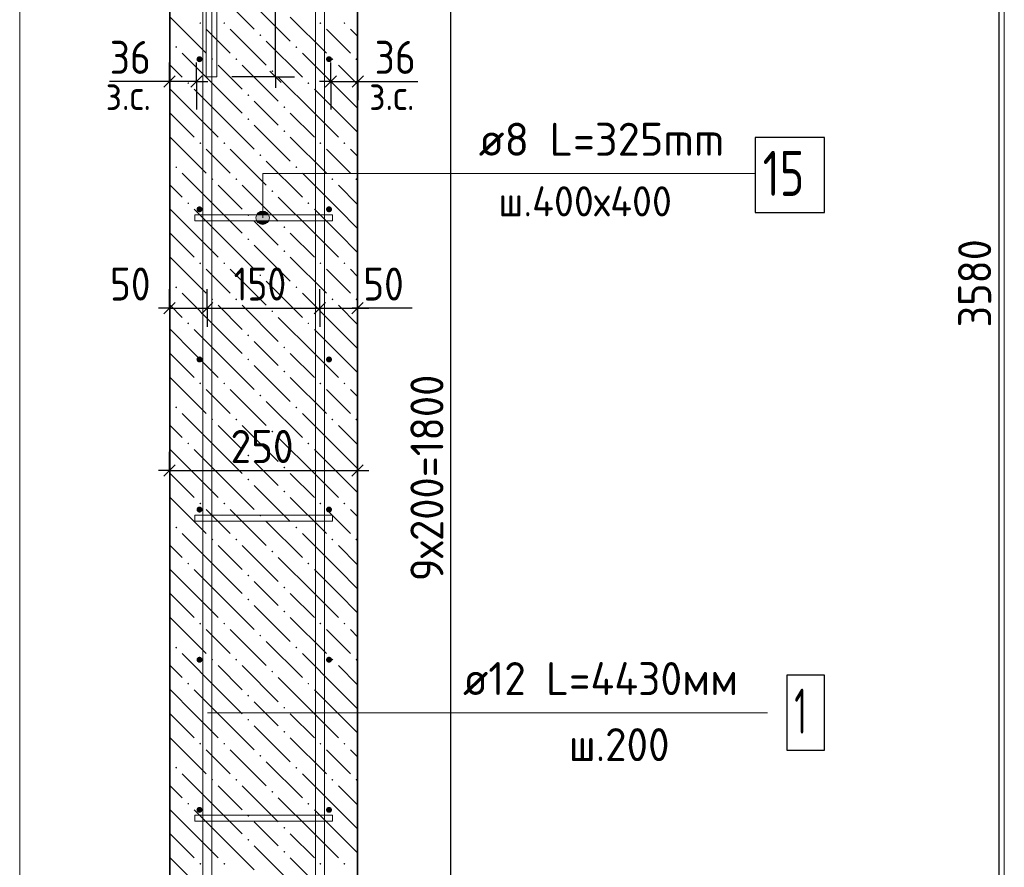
# Model space of a CAD drawing. Header units: millimetres. Extents: x 0 to 50400, y 0 to 35640.
# Tile 4 of 13: x 12019 to 19888, y 11849 to 18624. Entities that reach past the tile are written whole.
import ezdxf

# ---------------------------------------------------------------- set-up
doc = ezdxf.new("R2010")
doc.units = ezdxf.units.MM
doc.linetypes.add('______2', pattern=[324, 240, -84])
for name, color, linetype, lineweight in [('Standard', 7, 'Continuous', 25), ('ЖБ Стена верхний уровень', 7, 'Continuous', 35), ('Позиционная метка линия выноска', 7, 'Continuous', 13)]:
    doc.layers.add(name, color=color, linetype=linetype, lineweight=lineweight)
doc.layers.add('Размерная выноска', color=7, linetype='Continuous')
for name, color, linetype, true_color in [('Стена обрамление Г-обр.', 7, 'Continuous', 0xa0a0a0), ('Стена фоновая арматура У1', 7, '______2', 0xa0a0a0), ('Стена фоновая арматура Х1', 7, '______2', 0xa0a0a0), ('Стена фоновая затяжка С-обр.', 7, '______2', 0xa0a0a0)]:
    doc.layers.add(name, color=color, linetype=linetype, true_color=true_color)
doc.styles.add('ISOCPEUR', font='txt')

msp = doc.modelspace()

# ---------------------------------------------------------------- hatches: boundary and pattern name
at = {"layer": 'ЖБ Стена верхний уровень', "linetype": 'Continuous', "lineweight": 18, "transparency": 33554687}
for points in [[(13454.2, 18597), (13462, 18604.8), (13469.8, 18597), (13462, 18589.2)], [(13646.2, 18597), (13654, 18604.8), (13661.8, 18597), (13654, 18589.2)], [(14414.2, 18597), (14422, 18604.8), (14429.8, 18597), (14422, 18589.2)], [(14606.2, 18597), (14614, 18604.8), (14621.8, 18597), (14614, 18589.2)], [(13934.2, 18501), (13942, 18508.8), (13949.8, 18501), (13942, 18493.2)], [(13262.2, 18405), (13270, 18412.8), (13277.8, 18405), (13270, 18397.2)], [(14222.2, 18405), (14230, 18412.8), (14237.8, 18405), (14230, 18397.2)], [(13550.2, 18309), (13558, 18316.8), (13565.8, 18309), (13558, 18301.2)], [(13742.2, 18309), (13750, 18316.8), (13757.8, 18309), (13750, 18301.2)], [(14510.2, 18309), (14518, 18316.8), (14525.8, 18309), (14518, 18301.2)], [(14702.2, 18309), (14710, 18316.8), (14717.8, 18309), (14710, 18301.2)], [(14030.2, 18213), (14038, 18220.8), (14045.8, 18213), (14038, 18205.2)], [(13358.2, 18117), (13366, 18124.8), (13373.8, 18117), (13366, 18109.2)], [(14318.2, 18117), (14326, 18124.8), (14333.8, 18117), (14326, 18109.2)], [(13838.2, 18021), (13846, 18028.8), (13853.8, 18021), (13846, 18013.2)], [(14126.2, 17925), (14134, 17932.8), (14141.8, 17925), (14134, 17917.2)], [(13838.2, 17829), (13846, 17836.8), (13853.8, 17829), (13846, 17821.2)], [(14126.2, 17733), (14134, 17740.8), (14141.8, 17733), (14134, 17725.2)], [(13454.2, 17637), (13462, 17644.8), (13469.8, 17637), (13462, 17629.2)], [(13646.2, 17637), (13654, 17644.8), (13661.8, 17637), (13654, 17629.2)], [(14414.2, 17637), (14422, 17644.8), (14429.8, 17637), (14422, 17629.2)], [(14606.2, 17637), (14614, 17644.8), (14621.8, 17637), (14614, 17629.2)], [(13934.2, 17541), (13942, 17548.8), (13949.8, 17541), (13942, 17533.2)], [(13262.2, 17445), (13270, 17452.8), (13277.8, 17445), (13270, 17437.2)], [(14222.2, 17445), (14230, 17452.8), (14237.8, 17445), (14230, 17437.2)], [(13550.2, 17349), (13558, 17356.8), (13565.8, 17349), (13558, 17341.2)], [(13742.2, 17349), (13750, 17356.8), (13757.8, 17349), (13750, 17341.2)], [(14510.2, 17349), (14518, 17356.8), (14525.8, 17349), (14518, 17341.2)], [(14702.2, 17349), (14710, 17356.8), (14717.8, 17349), (14710, 17341.2)], [(14030.2, 17253), (14038, 17260.8), (14045.8, 17253), (14038, 17245.2)], [(13358.2, 17157), (13366, 17164.8), (13373.8, 17157), (13366, 17149.2)], [(14318.2, 17157), (14326, 17164.8), (14333.8, 17157), (14326, 17149.2)], [(13838.2, 17061), (13846, 17068.8), (13853.8, 17061), (13846, 17053.2)], [(14126.2, 16965), (14134, 16972.8), (14141.8, 16965), (14134, 16957.2)], [(13838.2, 16869), (13846, 16876.8), (13853.8, 16869), (13846, 16861.2)], [(14126.2, 16773), (14134, 16780.8), (14141.8, 16773), (14134, 16765.2)], [(13454.2, 16677), (13462, 16684.8), (13469.8, 16677), (13462, 16669.2)], [(13646.2, 16677), (13654, 16684.8), (13661.8, 16677), (13654, 16669.2)], [(14414.2, 16677), (14422, 16684.8), (14429.8, 16677), (14422, 16669.2)], [(14606.2, 16677), (14614, 16684.8), (14621.8, 16677), (14614, 16669.2)], [(13934.2, 16581), (13942, 16588.8), (13949.8, 16581), (13942, 16573.2)], [(13262.2, 16485), (13270, 16492.8), (13277.8, 16485), (13270, 16477.2)], [(14222.2, 16485), (14230, 16492.8), (14237.8, 16485), (14230, 16477.2)], [(13550.2, 16389), (13558, 16396.8), (13565.8, 16389), (13558, 16381.2)], [(13742.2, 16389), (13750, 16396.8), (13757.8, 16389), (13750, 16381.2)], [(14510.2, 16389), (14518, 16396.8), (14525.8, 16389), (14518, 16381.2)], [(14702.2, 16389), (14710, 16396.8), (14717.8, 16389), (14710, 16381.2)], [(14030.2, 16293), (14038, 16300.8), (14045.8, 16293), (14038, 16285.2)], [(13358.2, 16197), (13366, 16204.8), (13373.8, 16197), (13366, 16189.2)], [(14318.2, 16197), (14326, 16204.8), (14333.8, 16197), (14326, 16189.2)], [(13838.2, 16101), (13846, 16108.8), (13853.8, 16101), (13846, 16093.2)], [(14126.2, 16005), (14134, 16012.8), (14141.8, 16005), (14134, 15997.2)], [(13838.2, 15909), (13846, 15916.8), (13853.8, 15909), (13846, 15901.2)], [(14126.2, 15813), (14134, 15820.8), (14141.8, 15813), (14134, 15805.2)], [(13454.2, 15717), (13462, 15724.8), (13469.8, 15717), (13462, 15709.2)], [(13646.2, 15717), (13654, 15724.8), (13661.8, 15717), (13654, 15709.2)], [(14414.2, 15717), (14422, 15724.8), (14429.8, 15717), (14422, 15709.2)], [(14606.2, 15717), (14614, 15724.8), (14621.8, 15717), (14614, 15709.2)], [(13934.2, 15621), (13942, 15628.8), (13949.8, 15621), (13942, 15613.2)], [(13262.2, 15525), (13270, 15532.8), (13277.8, 15525), (13270, 15517.2)], [(14222.2, 15525), (14230, 15532.8), (14237.8, 15525), (14230, 15517.2)], [(13550.2, 15429), (13558, 15436.8), (13565.8, 15429), (13558, 15421.2)], [(13742.2, 15429), (13750, 15436.8), (13757.8, 15429), (13750, 15421.2)], [(14510.2, 15429), (14518, 15436.8), (14525.8, 15429), (14518, 15421.2)], [(14702.2, 15429), (14710, 15436.8), (14717.8, 15429), (14710, 15421.2)], [(14030.2, 15333), (14038, 15340.8), (14045.8, 15333), (14038, 15325.2)], [(13358.2, 15237), (13366, 15244.8), (13373.8, 15237), (13366, 15229.2)], [(14318.2, 15237), (14326, 15244.8), (14333.8, 15237), (14326, 15229.2)], [(13838.2, 15141), (13846, 15148.8), (13853.8, 15141), (13846, 15133.2)], [(14126.2, 15045), (14134, 15052.8), (14141.8, 15045), (14134, 15037.2)], [(13838.2, 14949), (13846, 14956.8), (13853.8, 14949), (13846, 14941.2)], [(14126.2, 14853), (14134, 14860.8), (14141.8, 14853), (14134, 14845.2)], [(13454.2, 14757), (13462, 14764.8), (13469.8, 14757), (13462, 14749.2)], [(13646.2, 14757), (13654, 14764.8), (13661.8, 14757), (13654, 14749.2)], [(14414.2, 14757), (14422, 14764.8), (14429.8, 14757), (14422, 14749.2)], [(14606.2, 14757), (14614, 14764.8), (14621.8, 14757), (14614, 14749.2)], [(13934.2, 14661), (13942, 14668.8), (13949.8, 14661), (13942, 14653.2)], [(13262.2, 14565), (13270, 14572.8), (13277.8, 14565), (13270, 14557.2)], [(14222.2, 14565), (14230, 14572.8), (14237.8, 14565), (14230, 14557.2)], [(13550.2, 14469), (13558, 14476.8), (13565.8, 14469), (13558, 14461.2)], [(13742.2, 14469), (13750, 14476.8), (13757.8, 14469), (13750, 14461.2)], [(14510.2, 14469), (14518, 14476.8), (14525.8, 14469), (14518, 14461.2)], [(14702.2, 14469), (14710, 14476.8), (14717.8, 14469), (14710, 14461.2)], [(14030.2, 14373), (14038, 14380.8), (14045.8, 14373), (14038, 14365.2)], [(13358.2, 14277), (13366, 14284.8), (13373.8, 14277), (13366, 14269.2)], [(14318.2, 14277), (14326, 14284.8), (14333.8, 14277), (14326, 14269.2)], [(13838.2, 14181), (13846, 14188.8), (13853.8, 14181), (13846, 14173.2)], [(14126.2, 14085), (14134, 14092.8), (14141.8, 14085), (14134, 14077.2)], [(13838.2, 13989), (13846, 13996.8), (13853.8, 13989), (13846, 13981.2)], [(14126.2, 13893), (14134, 13900.8), (14141.8, 13893), (14134, 13885.2)], [(13454.2, 13797), (13462, 13804.8), (13469.8, 13797), (13462, 13789.2)], [(13646.2, 13797), (13654, 13804.8), (13661.8, 13797), (13654, 13789.2)], [(14414.2, 13797), (14422, 13804.8), (14429.8, 13797), (14422, 13789.2)], [(14606.2, 13797), (14614, 13804.8), (14621.8, 13797), (14614, 13789.2)], [(13934.2, 13701), (13942, 13708.8), (13949.8, 13701), (13942, 13693.2)], [(13262.2, 13605), (13270, 13612.8), (13277.8, 13605), (13270, 13597.2)], [(14222.2, 13605), (14230, 13612.8), (14237.8, 13605), (14230, 13597.2)], [(13550.2, 13509), (13558, 13516.8), (13565.8, 13509), (13558, 13501.2)], [(13742.2, 13509), (13750, 13516.8), (13757.8, 13509), (13750, 13501.2)], [(14510.2, 13509), (14518, 13516.8), (14525.8, 13509), (14518, 13501.2)], [(14702.2, 13509), (14710, 13516.8), (14717.8, 13509), (14710, 13501.2)], [(14030.2, 13413), (14038, 13420.8), (14045.8, 13413), (14038, 13405.2)], [(13358.2, 13317), (13366, 13324.8), (13373.8, 13317), (13366, 13309.2)], [(14318.2, 13317), (14326, 13324.8), (14333.8, 13317), (14326, 13309.2)], [(13838.2, 13221), (13846, 13228.8), (13853.8, 13221), (13846, 13213.2)], [(14126.2, 13125), (14134, 13132.8), (14141.8, 13125), (14134, 13117.2)], [(13838.2, 13029), (13846, 13036.8), (13853.8, 13029), (13846, 13021.2)], [(14126.2, 12933), (14134, 12940.8), (14141.8, 12933), (14134, 12925.2)], [(13454.2, 12837), (13462, 12844.8), (13469.8, 12837), (13462, 12829.2)], [(13646.2, 12837), (13654, 12844.8), (13661.8, 12837), (13654, 12829.2)], [(14414.2, 12837), (14422, 12844.8), (14429.8, 12837), (14422, 12829.2)], [(14606.2, 12837), (14614, 12844.8), (14621.8, 12837), (14614, 12829.2)], [(13934.2, 12741), (13942, 12748.8), (13949.8, 12741), (13942, 12733.2)], [(13262.2, 12645), (13270, 12652.8), (13277.8, 12645), (13270, 12637.2)], [(14222.2, 12645), (14230, 12652.8), (14237.8, 12645), (14230, 12637.2)], [(13550.2, 12549), (13558, 12556.8), (13565.8, 12549), (13558, 12541.2)], [(13742.2, 12549), (13750, 12556.8), (13757.8, 12549), (13750, 12541.2)], [(14510.2, 12549), (14518, 12556.8), (14525.8, 12549), (14518, 12541.2)], [(14702.2, 12549), (14710, 12556.8), (14717.8, 12549), (14710, 12541.2)], [(14030.2, 12453), (14038, 12460.8), (14045.8, 12453), (14038, 12445.2)], [(13358.2, 12357), (13366, 12364.8), (13373.8, 12357), (13366, 12349.2)], [(14318.2, 12357), (14326, 12364.8), (14333.8, 12357), (14326, 12349.2)], [(13838.2, 12261), (13846, 12268.8), (13853.8, 12261), (13846, 12253.2)], [(14126.2, 12165), (14134, 12172.8), (14141.8, 12165), (14134, 12157.2)], [(13838.2, 12069), (13846, 12076.8), (13853.8, 12069), (13846, 12061.2)], [(14126.2, 11973), (14134, 11980.8), (14141.8, 11973), (14134, 11965.2)], [(13454.2, 11877), (13462, 11884.8), (13469.8, 11877), (13462, 11869.2)], [(13646.2, 11877), (13654, 11884.8), (13661.8, 11877), (13654, 11869.2)], [(14414.2, 11877), (14422, 11884.8), (14429.8, 11877), (14422, 11869.2)], [(14606.2, 11877), (14614, 11884.8), (14621.8, 11877), (14614, 11869.2)]]:
    msp.add_hatch(color=7, dxfattribs=at).paths.add_polyline_path(points, flags=16)
at = {"layer": 'Позиционная метка линия выноска', "linetype": 'Continuous', "lineweight": 13, "transparency": 33554687}
for points in [[(13988.1, 17087.3), (13934.1, 17087.3), (13914.7, 17067.9)], [(13988.1, 17087.3), (13914.7, 17067.9), (14007.6, 17067.9)], [(13934.1, 17087.3), (13988.1, 17087.3), (13961.1, 17094.9)], [(14007.6, 17067.9), (13914.7, 17067.9), (13907.1, 17040.9)], [(14007.6, 17067.9), (13907.1, 17040.9), (14015.1, 17040.9)], [(14015.1, 17040.9), (13907.1, 17040.9), (13914.7, 17013.9)], [(14015.1, 17040.9), (13914.7, 17013.9), (14007.6, 17013.9)], [(14007.6, 17013.9), (13914.7, 17013.9), (13934.1, 16994.4)], [(14007.6, 17013.9), (13934.1, 16994.4), (13988.1, 16994.4)], [(13988.1, 16994.4), (13934.1, 16994.4), (13961.1, 16986.9)]]:
    msp.add_hatch(color=7, dxfattribs=at).paths.add_polyline_path(points)
at = {"layer": 'Стена фоновая арматура У1', "linetype": 'Continuous', "lineweight": 13, "transparency": 33554687}
for points in [[(13480, 18308.4), (13478.2, 18317.5), (13473, 18325.3), (13465.2, 18330.5), (13456, 18332.4), (13446.8, 18330.5), (13439, 18325.3), (13433.8, 18317.5), (13432, 18308.4), (13433.8, 18299.2), (13439, 18291.4), (13446.8, 18286.2), (13456, 18284.4), (13465.2, 18286.2), (13473, 18291.4), (13478.2, 18299.2)], [(14515.1, 18308.4), (14513.3, 18317.5), (14508.1, 18325.3), (14500.3, 18330.5), (14491.1, 18332.4), (14481.9, 18330.5), (14474.1, 18325.3), (14468.9, 18317.5), (14467.1, 18308.4), (14468.9, 18299.2), (14474.1, 18291.4), (14481.9, 18286.2), (14491.1, 18284.4), (14500.3, 18286.2), (14508.1, 18291.4), (14513.3, 18299.2)], [(13480, 17108.4), (13478.2, 17117.5), (13473, 17125.3), (13465.2, 17130.5), (13456, 17132.4), (13446.8, 17130.5), (13439, 17125.3), (13433.8, 17117.5), (13432, 17108.4), (13433.8, 17099.2), (13439, 17091.4), (13446.8, 17086.2), (13456, 17084.4), (13465.2, 17086.2), (13473, 17091.4), (13478.2, 17099.2)], [(14515.1, 17108.4), (14513.3, 17117.5), (14508.1, 17125.3), (14500.3, 17130.5), (14491.1, 17132.4), (14481.9, 17130.5), (14474.1, 17125.3), (14468.9, 17117.5), (14467.1, 17108.4), (14468.9, 17099.2), (14474.1, 17091.4), (14481.9, 17086.2), (14491.1, 17084.4), (14500.3, 17086.2), (14508.1, 17091.4), (14513.3, 17099.2)], [(13480, 15908.4), (13478.2, 15917.5), (13473, 15925.3), (13465.2, 15930.5), (13456, 15932.4), (13446.8, 15930.5), (13439, 15925.3), (13433.8, 15917.5), (13432, 15908.4), (13433.8, 15899.2), (13439, 15891.4), (13446.8, 15886.2), (13456, 15884.4), (13465.2, 15886.2), (13473, 15891.4), (13478.2, 15899.2)], [(14515.1, 15908.4), (14513.3, 15917.5), (14508.1, 15925.3), (14500.3, 15930.5), (14491.1, 15932.4), (14481.9, 15930.5), (14474.1, 15925.3), (14468.9, 15917.5), (14467.1, 15908.4), (14468.9, 15899.2), (14474.1, 15891.4), (14481.9, 15886.2), (14491.1, 15884.4), (14500.3, 15886.2), (14508.1, 15891.4), (14513.3, 15899.2)], [(13480, 14708.4), (13478.2, 14717.5), (13473, 14725.3), (13465.2, 14730.5), (13456, 14732.4), (13446.8, 14730.5), (13439, 14725.3), (13433.8, 14717.5), (13432, 14708.4), (13433.8, 14699.2), (13439, 14691.4), (13446.8, 14686.2), (13456, 14684.4), (13465.2, 14686.2), (13473, 14691.4), (13478.2, 14699.2)], [(14515.1, 14708.4), (14513.3, 14717.5), (14508.1, 14725.3), (14500.3, 14730.5), (14491.1, 14732.4), (14481.9, 14730.5), (14474.1, 14725.3), (14468.9, 14717.5), (14467.1, 14708.4), (14468.9, 14699.2), (14474.1, 14691.4), (14481.9, 14686.2), (14491.1, 14684.4), (14500.3, 14686.2), (14508.1, 14691.4), (14513.3, 14699.2)], [(13480, 13508.4), (13478.2, 13517.5), (13473, 13525.3), (13465.2, 13530.5), (13456, 13532.4), (13446.8, 13530.5), (13439, 13525.3), (13433.8, 13517.5), (13432, 13508.4), (13433.8, 13499.2), (13439, 13491.4), (13446.8, 13486.2), (13456, 13484.4), (13465.2, 13486.2), (13473, 13491.4), (13478.2, 13499.2)], [(14515.1, 13508.4), (14513.3, 13517.5), (14508.1, 13525.3), (14500.3, 13530.5), (14491.1, 13532.4), (14481.9, 13530.5), (14474.1, 13525.3), (14468.9, 13517.5), (14467.1, 13508.4), (14468.9, 13499.2), (14474.1, 13491.4), (14481.9, 13486.2), (14491.1, 13484.4), (14500.3, 13486.2), (14508.1, 13491.4), (14513.3, 13499.2)], [(13480, 12308.4), (13478.2, 12317.5), (13473, 12325.3), (13465.2, 12330.5), (13456, 12332.4), (13446.8, 12330.5), (13439, 12325.3), (13433.8, 12317.5), (13432, 12308.4), (13433.8, 12299.2), (13439, 12291.4), (13446.8, 12286.2), (13456, 12284.4), (13465.2, 12286.2), (13473, 12291.4), (13478.2, 12299.2)], [(14515.1, 12308.4), (14513.3, 12317.5), (14508.1, 12325.3), (14500.3, 12330.5), (14491.1, 12332.4), (14481.9, 12330.5), (14474.1, 12325.3), (14468.9, 12317.5), (14467.1, 12308.4), (14468.9, 12299.2), (14474.1, 12291.4), (14481.9, 12286.2), (14491.1, 12284.4), (14500.3, 12286.2), (14508.1, 12291.4), (14513.3, 12299.2)]]:
    msp.add_hatch(color=7, dxfattribs=at).paths.add_polyline_path(points)

# ---------------------------------------------------------------- linework, layer by layer
at = {"layer": 'Standard', "color": 7, "linetype": 'Continuous', "lineweight": -3, "transparency": 33554687}
for p, q in [((19843.2, 27260.4), (19843.2, 5780.4)), ((15465.8, 9860.4), (15465.8, 20660.4)), ((13217.1, 18130.8), (13217.1, 18280.8)), ((13433.1, 18130.8), (13433.1, 18280.8)), ((14505.1, 18130.8), (14505.1, 18280.8)), ((14721.1, 18130.8), (14721.1, 18280.8)), ((13217.1, 18130.8), (13127.1, 18130.8)), ((13217.1, 18130.8), (13217.1, 17980.8)), ((13217.1, 18130.8), (13217.1, 18130.8)), ((13433.1, 18130.8), (13217.1, 18130.8)), ((13433.1, 18130.8), (13433.1, 17980.8)), ((13433.1, 18130.8), (13433.1, 17905.6)), ((13433.1, 18130.8), (13523.1, 18130.8)), ((14064.5, 18168.3), (13714, 18168.3)), ((14064.5, 18168.3), (13914.5, 18168.3)), ((14064.5, 18168.3), (14214.5, 18168.3)), ((14064.5, 18168.3), (14064.5, 18078.3)), ((14505.1, 18130.8), (14415.1, 18130.8)), ((14505.1, 18130.8), (14505.1, 17980.8)), ((14505.1, 18130.8), (14505.1, 17905.6)), ((14721.1, 18130.8), (14721.1, 17980.8)), ((14721.1, 18130.8), (14721.1, 18130.8)), ((14721.1, 18130.8), (14811.1, 18130.8)), ((13217.1, 16319.2), (13217.1, 16469.2)), ((13517.1, 16319.2), (13517.1, 16469.2)), ((14417.1, 16319.2), (14417.1, 16469.2)), ((14719.1, 16319.2), (14719.1, 16469.2)), ((13217.1, 16319.2), (13127.1, 16319.2)), ((13217.1, 16319.2), (13217.1, 16169.2)), ((13217.1, 16319.2), (13517.1, 16319.2)), ((13517.1, 16319.2), (13517.1, 16169.2)), ((13517.1, 16319.2), (14417.1, 16319.2)), ((14417.1, 16319.2), (14417.1, 16169.2)), ((14417.1, 16319.2), (14719.1, 16319.2)), ((14719.1, 16319.2), (14719.1, 16169.2)), ((14719.1, 16319.2), (14809.1, 16319.2)), ((13217.1, 15020.7), (13217.1, 15170.7)), ((14719.1, 15020.7), (14719.1, 15170.7)), ((13217.1, 15020.7), (13127.1, 15020.7)), ((13217.1, 15020.7), (13217.1, 14870.7)), ((13217.1, 15020.7), (14719.1, 15020.7)), ((14719.1, 15020.7), (14719.1, 14870.7)), ((14719.1, 15020.7), (14809.1, 15020.7))]:
    msp.add_line(p, q, dxfattribs=at)
at = {"layer": 'Standard', "color": 7, "linetype": 'Continuous', "lineweight": 25, "transparency": 33554687}
for p, q in [((14109.5, 18123.3), (14019.5, 18213.3)), ((13262.1, 18175.8), (13172.1, 18085.8)), ((13478.1, 18175.8), (13388.1, 18085.8)), ((14460.1, 18085.8), (14550.1, 18175.8)), ((14676.1, 18085.8), (14766.1, 18175.8)), ((13172.1, 16274.2), (13262.1, 16364.2)), ((13472.1, 16274.2), (13562.1, 16364.2)), ((14372.1, 16274.2), (14462.1, 16364.2)), ((14674.1, 16274.2), (14764.1, 16364.2)), ((13172.1, 14975.7), (13262.1, 15065.7)), ((14674.1, 14975.7), (14764.1, 15065.7))]:
    msp.add_line(p, q, dxfattribs=at)
at = {"layer": 'Standard', "color": 254, "linetype": 'Continuous', "lineweight": 13, "true_color": 0xc4c4ff, "transparency": 33554687}
msp.add_lwpolyline([(12019.1, 2437.6), (19888, 2437.6), (19888, 33708.1), (12019.1, 33708.1), (12019.1, 2437.6)], dxfattribs=at)
at = {"layer": 'Standard', "color": 7, "linetype": 'Continuous', "lineweight": -3, "transparency": 33554687}
for points in [[(14064.5, 18168.3), (14064.5, 22705.9), (14064.5, 22705.9), (14064.5, 28134.3)], [(14505.1, 18130.8), (14718.9, 18130.8), (14718.9, 18130.8), (14721.1, 18130.8)]]:
    msp.add_lwpolyline(points, dxfattribs=at)
at = {"layer": 'ЖБ Стена верхний уровень', "color": 7, "linetype": 'Continuous', "lineweight": 35, "transparency": 33554687}
for p, q in [((13219.1, 27260.4), (13219.1, 5780.4)), ((14719.1, 5780.4), (14719.1, 27260.4))]:
    msp.add_line(p, q, dxfattribs=at)
at = {"layer": 'ЖБ Стена верхний уровень', "color": 9, "linetype": 'Continuous', "lineweight": 18, "true_color": 0xc7c7c7, "transparency": 33554687}
for p, q in [((13606, 18837), (13894, 18549)), ((13894, 18741), (14182, 18453)), ((13222, 18645), (13510, 18357)), ((14182, 18645), (14470, 18357)), ((13606, 18453), (13510, 18549)), ((13702, 18549), (13990, 18261)), ((14566, 18453), (14470, 18549)), ((14662, 18549), (14719.1, 18492)), ((13219.1, 18456), (13222, 18453)), ((13702, 18357), (13606, 18453)), ((13990, 18453), (14278, 18165)), ((14662, 18357), (14566, 18453)), ((13606, 18069), (13318, 18357)), ((14566, 18069), (14278, 18357)), ((13219.1, 18264), (13318, 18165)), ((13606, 18261), (13798, 18069)), ((13798, 18261), (14086, 17973)), ((14566, 18261), (14719.1, 18108)), ((14374, 17877), (14086, 18165)), ((13414, 17877), (13219.1, 18072)), ((13414, 18069), (13606, 17877)), ((13606, 18069), (13798, 17877)), ((14374, 18069), (14566, 17877)), ((14566, 18069), (14719.1, 17916)), ((13990, 17877), (13894, 17973)), ((13222, 17877), (13414, 17685)), ((13414, 17877), (13606, 17685)), ((13606, 17877), (13894, 17589)), ((14086, 17781), (13990, 17877)), ((14182, 17877), (14374, 17685)), ((14374, 17877), (14566, 17685)), ((14566, 17877), (14719.1, 17724)), ((13894, 17781), (14182, 17493)), ((13222, 17685), (13510, 17397)), ((14182, 17685), (14470, 17397)), ((13606, 17493), (13510, 17589)), ((13702, 17589), (13990, 17301)), ((14566, 17493), (14470, 17589)), ((14662, 17589), (14719.1, 17532)), ((13219.1, 17496), (13222, 17493)), ((13702, 17397), (13606, 17493)), ((13990, 17493), (14278, 17205)), ((14662, 17397), (14566, 17493)), ((13606, 17109), (13318, 17397)), ((14566, 17109), (14278, 17397)), ((13219.1, 17304), (13318, 17205)), ((13606, 17301), (13798, 17109)), ((13798, 17301), (14086, 17013)), ((14566, 17301), (14719.1, 17148)), ((14374, 16917), (14086, 17205)), ((13414, 16917), (13219.1, 17112)), ((13414, 17109), (13606, 16917)), ((13606, 17109), (13798, 16917)), ((14374, 17109), (14566, 16917)), ((14566, 17109), (14719.1, 16956)), ((13990, 16917), (13894, 17013)), ((13222, 16917), (13414, 16725)), ((13414, 16917), (13606, 16725)), ((13606, 16917), (13894, 16629)), ((14086, 16821), (13990, 16917)), ((14182, 16917), (14374, 16725)), ((14374, 16917), (14566, 16725)), ((14566, 16917), (14719.1, 16764)), ((13894, 16821), (14182, 16533)), ((13222, 16725), (13510, 16437)), ((14182, 16725), (14470, 16437)), ((13606, 16533), (13510, 16629)), ((13702, 16629), (13990, 16341)), ((14566, 16533), (14470, 16629)), ((14662, 16629), (14719.1, 16572)), ((13219.1, 16536), (13222, 16533)), ((13702, 16437), (13606, 16533)), ((13990, 16533), (14278, 16245)), ((14662, 16437), (14566, 16533)), ((13606, 16149), (13318, 16437)), ((14566, 16149), (14278, 16437)), ((13219.1, 16344), (13318, 16245)), ((13606, 16341), (13798, 16149)), ((13798, 16341), (14086, 16053)), ((14566, 16341), (14719.1, 16188)), ((14374, 15957), (14086, 16245)), ((13414, 15957), (13219.1, 16152)), ((13414, 16149), (13606, 15957)), ((13606, 16149), (13798, 15957)), ((14374, 16149), (14566, 15957)), ((14566, 16149), (14719.1, 15996)), ((13990, 15957), (13894, 16053)), ((13222, 15957), (13414, 15765)), ((13414, 15957), (13606, 15765)), ((13606, 15957), (13894, 15669)), ((14086, 15861), (13990, 15957)), ((14182, 15957), (14374, 15765)), ((14374, 15957), (14566, 15765)), ((14566, 15957), (14719.1, 15804)), ((13894, 15861), (14182, 15573)), ((13222, 15765), (13510, 15477)), ((14182, 15765), (14470, 15477)), ((13606, 15573), (13510, 15669)), ((13702, 15669), (13990, 15381)), ((14566, 15573), (14470, 15669)), ((14662, 15669), (14719.1, 15612)), ((13219.1, 15576), (13222, 15573)), ((13702, 15477), (13606, 15573)), ((13990, 15573), (14278, 15285)), ((14662, 15477), (14566, 15573)), ((13606, 15189), (13318, 15477)), ((14566, 15189), (14278, 15477)), ((13219.1, 15384), (13318, 15285)), ((13606, 15381), (13798, 15189)), ((13798, 15381), (14086, 15093)), ((14566, 15381), (14719.1, 15228)), ((14374, 14997), (14086, 15285)), ((13414, 14997), (13219.1, 15192)), ((13414, 15189), (13606, 14997)), ((13606, 15189), (13798, 14997)), ((14374, 15189), (14566, 14997)), ((14566, 15189), (14719.1, 15036)), ((13990, 14997), (13894, 15093)), ((13222, 14997), (13414, 14805)), ((13414, 14997), (13606, 14805)), ((13606, 14997), (13894, 14709)), ((14086, 14901), (13990, 14997)), ((14182, 14997), (14374, 14805)), ((14374, 14997), (14566, 14805)), ((14566, 14997), (14719.1, 14844)), ((13894, 14901), (14182, 14613)), ((13222, 14805), (13510, 14517)), ((14182, 14805), (14470, 14517)), ((13606, 14613), (13510, 14709)), ((13702, 14709), (13990, 14421)), ((14566, 14613), (14470, 14709)), ((14662, 14709), (14719.1, 14652)), ((13219.1, 14616), (13222, 14613)), ((13702, 14517), (13606, 14613)), ((13990, 14613), (14278, 14325)), ((14662, 14517), (14566, 14613)), ((13606, 14229), (13318, 14517)), ((14566, 14229), (14278, 14517)), ((13219.1, 14424), (13318, 14325)), ((13606, 14421), (13798, 14229)), ((13798, 14421), (14086, 14133)), ((14566, 14421), (14719.1, 14268)), ((14374, 14037), (14086, 14325)), ((13414, 14037), (13219.1, 14232)), ((13414, 14229), (13606, 14037)), ((13606, 14229), (13798, 14037)), ((14374, 14229), (14566, 14037)), ((14566, 14229), (14719.1, 14076)), ((13990, 14037), (13894, 14133)), ((13222, 14037), (13414, 13845)), ((13414, 14037), (13606, 13845)), ((13606, 14037), (13894, 13749)), ((14086, 13941), (13990, 14037)), ((14182, 14037), (14374, 13845)), ((14374, 14037), (14566, 13845)), ((14566, 14037), (14719.1, 13884)), ((13894, 13941), (14182, 13653)), ((13222, 13845), (13510, 13557)), ((14182, 13845), (14470, 13557)), ((13606, 13653), (13510, 13749)), ((13702, 13749), (13990, 13461)), ((14566, 13653), (14470, 13749)), ((14662, 13749), (14719.1, 13692)), ((13219.1, 13656), (13222, 13653)), ((13702, 13557), (13606, 13653)), ((13990, 13653), (14278, 13365)), ((14662, 13557), (14566, 13653)), ((13606, 13269), (13318, 13557)), ((14566, 13269), (14278, 13557)), ((13219.1, 13464), (13318, 13365)), ((13606, 13461), (13798, 13269)), ((13798, 13461), (14086, 13173)), ((14566, 13461), (14719.1, 13308)), ((14374, 13077), (14086, 13365)), ((13414, 13077), (13219.1, 13272)), ((13414, 13269), (13606, 13077)), ((13606, 13269), (13798, 13077)), ((14374, 13269), (14566, 13077)), ((14566, 13269), (14719.1, 13116)), ((13990, 13077), (13894, 13173)), ((13222, 13077), (13414, 12885)), ((13414, 13077), (13606, 12885)), ((13606, 13077), (13894, 12789)), ((14086, 12981), (13990, 13077)), ((14182, 13077), (14374, 12885)), ((14374, 13077), (14566, 12885)), ((14566, 13077), (14719.1, 12924)), ((13894, 12981), (14182, 12693)), ((13222, 12885), (13510, 12597)), ((14182, 12885), (14470, 12597)), ((13606, 12693), (13510, 12789)), ((13702, 12789), (13990, 12501)), ((14566, 12693), (14470, 12789)), ((14662, 12789), (14719.1, 12732)), ((13219.1, 12696), (13222, 12693)), ((13702, 12597), (13606, 12693)), ((13990, 12693), (14278, 12405)), ((14662, 12597), (14566, 12693)), ((13606, 12309), (13318, 12597)), ((14566, 12309), (14278, 12597)), ((13219.1, 12504), (13318, 12405)), ((13606, 12501), (13798, 12309)), ((13798, 12501), (14086, 12213)), ((14566, 12501), (14719.1, 12348)), ((14374, 12117), (14086, 12405)), ((13414, 12117), (13219.1, 12312)), ((13414, 12309), (13606, 12117)), ((13606, 12309), (13798, 12117)), ((14374, 12309), (14566, 12117)), ((14566, 12309), (14719.1, 12156)), ((13990, 12117), (13894, 12213)), ((13222, 12117), (13414, 11925)), ((13414, 12117), (13606, 11925)), ((13606, 12117), (13894, 11829)), ((14086, 12021), (13990, 12117)), ((14182, 12117), (14374, 11925)), ((14374, 12117), (14566, 11925)), ((14566, 12117), (14719.1, 11964)), ((13894, 12021), (14182, 11733)), ((13222, 11925), (13510, 11637)), ((14182, 11925), (14470, 11637))]:
    msp.add_line(p, q, dxfattribs=at)
at = {"layer": 'Позиционная метка линия выноска', "color": 7, "linetype": 'Continuous', "lineweight": 13, "transparency": 33554687}
for p, q in [((13961.1, 17094.9), (13961.1, 17094.9)), ((13907.1, 17040.9), (13907.1, 17040.9)), ((14015.1, 17040.9), (14015.1, 17040.9)), ((13961.1, 16986.9), (13961.1, 16986.9)), ((13519.1, 13084.8), (17995.1, 13084.8))]:
    msp.add_line(p, q, dxfattribs=at)
msp.add_lwpolyline([(17897.8, 17395.6), (13961.1, 17395.6), (13961.1, 17040.9)], dxfattribs=at)
msp.add_circle((13961.1, 17040.9), 54, dxfattribs=at)
at = {"layer": 'Размерная выноска', "color": 7, "linetype": 'Continuous', "lineweight": -3, "transparency": 33554687}
for p, q in [((13217.1, 18130.8), (12737.1, 18130.8)), ((14721.1, 18130.8), (15201.1, 18130.8)), ((15155.1, 16319.2), (14675.1, 16319.2))]:
    msp.add_line(p, q, dxfattribs=at)
at = {"layer": 'Стена обрамление Г-обр.', "color": 38, "linetype": 'Continuous', "lineweight": 13, "true_color": 0x5f1e0f, "transparency": 33554687}
msp.add_lwpolyline([(13510, 18168.3), (13510, 27938.1), (13517.1, 27989.4), (13534.7, 28042.7), (13562.2, 28091.8), (13596, 28132.3), (13636.4, 28166), (13685.5, 28193.5), (13738.9, 28211.1), (13790.1, 28218.3), (19330, 28218.3), (19330, 28134.3), (13795.9, 28134.3), (13758, 28129), (13719.5, 28116.3), (13684.3, 28096.6), (13655.6, 28072.6), (13631.7, 28044), (13612, 28008.7), (13599.3, 27970.3), (13594, 27932.3), (13594, 18168.3), (13510, 18168.3)], dxfattribs=at)
at = {"layer": 'Стена фоновая арматура Х1', "color": 7, "linetype": 'Continuous', "lineweight": 18, "transparency": 33554687}
for points in [[(13483.1, 5648.4), (13483.1, 27890.3), (13489.2, 27934.2), (13504.3, 27979.9), (13527.9, 28022), (13556.8, 28056.7), (13591.5, 28085.6), (13633.5, 28109.2), (13679.3, 28124.3), (13723.2, 28130.4), (17755.1, 28130.4), (17755.1, 28058.4), (13728.2, 28058.4), (13695.6, 28053.8), (13662.7, 28043), (13632.5, 28026.1), (13607.9, 28005.5), (13587.4, 27981), (13570.5, 27950.8), (13559.6, 27917.8), (13555.1, 27885.3), (13555.1, 5648.4), (13483.1, 5648.4)], [(14383.1, 5648.4), (14383.1, 27818.3), (14389.2, 27862.2), (14404.3, 27907.9), (14427.9, 27950), (14456.8, 27984.7), (14491.5, 28013.6), (14533.5, 28037.2), (14579.3, 28052.3), (14623.2, 28058.4), (18655.1, 28058.4), (18655.1, 27986.4), (14628.2, 27986.4), (14595.6, 27981.8), (14562.7, 27971), (14532.5, 27954.1), (14507.9, 27933.5), (14487.4, 27909), (14470.5, 27878.8), (14459.6, 27845.8), (14455.1, 27813.3), (14455.1, 5648.4), (14383.1, 5648.4)]]:
    msp.add_lwpolyline(points, dxfattribs=at)
at = {"layer": 'Стена фоновая арматура Х1', "color": 7, "linetype": 'Continuous', "lineweight": 25, "transparency": 33554687}
msp.add_lwpolyline([(18149.8, 12784.8), (18449.8, 12784.8), (18449.8, 13384.8), (18149.8, 13384.8), (18149.8, 12784.8)], dxfattribs=at)
at = {"layer": 'Стена фоновая затяжка С-обр.', "color": 7, "linetype": 'Continuous', "lineweight": 25, "transparency": 33554687}
msp.add_lwpolyline([(17897.8, 17083.6), (18449.8, 17083.6), (18449.8, 17683.6), (17897.8, 17683.6), (17897.8, 17083.6)], dxfattribs=at)
at = {"layer": 'Стена фоновая затяжка С-обр.', "color": 98, "linetype": 'Continuous', "lineweight": 13, "true_color": 0x005000, "transparency": 33554687}
for points in [[(13420.1, 17064.9), (14518.1, 17064.9), (14518.1, 17016.9), (13420.1, 17016.9), (13420.1, 17064.9)], [(13420.1, 14664.9), (14518.1, 14664.9), (14518.1, 14616.9), (13420.1, 14616.9), (13420.1, 14664.9)], [(13420.1, 12264.9), (14518.1, 12264.9), (14518.1, 12216.9), (13420.1, 12216.9), (13420.1, 12264.9)]]:
    msp.add_lwpolyline(points, dxfattribs=at)

# ---------------------------------------------------------------- texts
at = {"layer": 'Standard', "color": 7, "linetype": 'Continuous', "lineweight": 25, "transparency": 33554687, "char_height": 264, "attachment_point": 7, "style": 'ISOCPEUR'}
for s, insert, width in [('\\W0.87;36', (12738.9, 18190.8), 484.709), ('\\W0.87;36', (14856.1, 18190.8), 484.709), ('\\W0.87;50', (12740.2, 16379.2), 484.718), ('\\W0.83;150', (13729.5, 16379.2), 610.286), ('\\W0.87;50', (14764.1, 16379.2), 484.709), ('\\W0.91;250', (13704.1, 15080.7), 674.377)]:
    msp.add_mtext(s, dxfattribs=dict(at, insert=insert, width=width))
at = {"layer": 'Standard', "color": 7, "linetype": 'Continuous', "lineweight": 18, "transparency": 33554687, "char_height": 240, "attachment_point": 7, "style": 'ISOCPEUR'}
for s, insert, width in [('\\W0.90;з.с.', (12706, 17901.6), 551.939), ('\\W0.90;з.с.', (14812.2, 17901.6), 551.93), ('\\W0.97;ш.400х400', (15843.7, 17052.1), 1627.263)]:
    msp.add_mtext(s, dxfattribs=dict(at, insert=insert, width=width))
at = {"layer": 'Standard', "color": 7, "linetype": 'Continuous', "lineweight": 25, "transparency": 33554687, "char_height": 264, "attachment_point": 7, "rotation": 90, "style": 'ISOCPEUR'}
for s, insert, width in [('\\W0.93;3580', (19783.2, 16164), 861.713), ('\\W0.94;9х200=1800', (15405.8, 14136), 1918.444)]:
    msp.add_mtext(s, dxfattribs=dict(at, insert=insert, width=width))
at = {"layer": 'Стена фоновая арматура Х1', "color": 7, "linetype": 'Continuous', "lineweight": 13, "transparency": 33554687, "attachment_point": 7, "style": 'ISOCPEUR'}
for s, insert, char_height, width in [('\\W0.96;ø12 L=4430мм ', (15561.8, 13225.6), 264, 2580.62), ('\\W0.56;1', (18209.8, 12916.8), 360, 279.989), ('\\W0.95;ш.200 ', (16406.6, 12697.6), 264, 1154.555)]:
    msp.add_mtext(s, dxfattribs=dict(at, insert=insert, char_height=char_height, width=width))
at = {"layer": 'Стена фоновая затяжка С-обр.', "color": 7, "linetype": 'Continuous', "lineweight": 13, "transparency": 33554687, "attachment_point": 7, "style": 'ISOCPEUR'}
for s, insert, char_height, width in [('\\W0.98;ø8 L=325mm ', (15687.4, 17536.4), 264, 2266.226), ('\\W0.75;15', (17957.8, 17215.6), 360, 566.737)]:
    msp.add_mtext(s, dxfattribs=dict(at, insert=insert, char_height=char_height, width=width))

doc.saveas('drawing.dxf')
